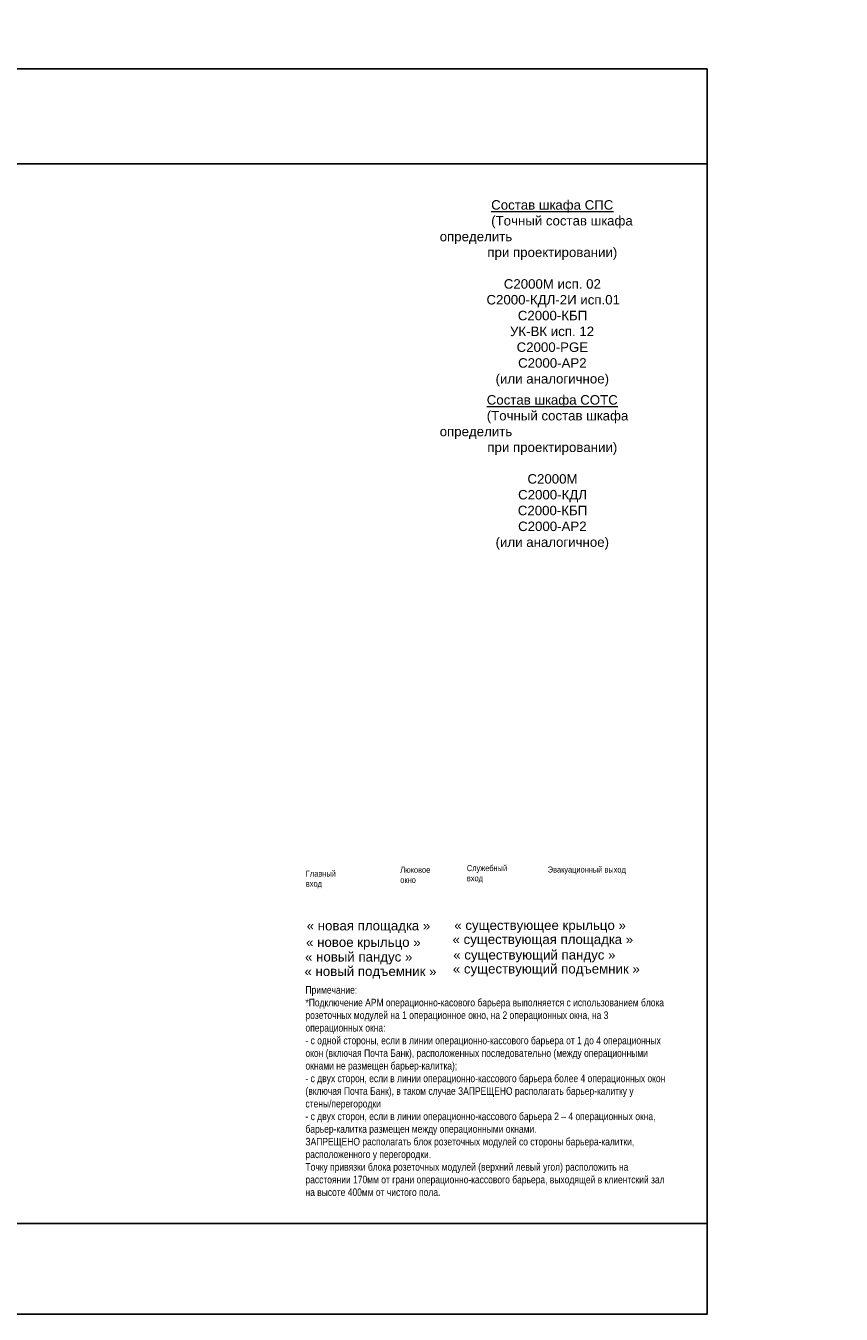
# Model space of a CAD drawing. Header units: millimetres. Extents: x -692150 to 2662533, y -92609 to 65084.
# Tile 93 of 256: x 21671 to 43155, y -57790 to -23815. Entities that reach past the tile are written whole.
import ezdxf
from ezdxf import colors
from ezdxf.entities.mleader import LeaderData, LeaderLine
from ezdxf.math import Vec2, Vec3

# ---------------------------------------------------------------- set-up
doc = ezdxf.new("R2010")
doc.units = ezdxf.units.MM
doc.linetypes.add('HIDDENX2', pattern=[19.05, 12.7, -6.35])
doc.layers.get('Defpoints').update_dxf_attribs({"color": 30})
for name, color, linetype, lineweight in [('06_АР_Размеры план схема', 235, 'Continuous', 0), ('17_АР_Текст', 235, 'Continuous', 0), ('28_РАЗВЕРТКИ', 7, 'Continuous', 0)]:
    doc.layers.add(name, color=color, linetype=linetype, lineweight=lineweight)
doc.styles.add('_ТЕКСТОВЫЙ', font='arial.ttf', dxfattribs={"width": 0.8})
doc.styles.add('HVAC_AEP', font='arial.ttf')
doc.styles.get("Standard").update_dxf_attribs({"font": 'arial.ttf'})

# ---------------------------------------------------------------- blocks, each defined once
blk = doc.blocks.new('_Dot')
at = {"color": 0, "linetype": 'ByBlock', "lineweight": -2}
blk.add_line((-0.5, 0), (-1, 0), dxfattribs=at)
at = {"color": 0, "linetype": 'ByBlock', "const_width": 0.5}
blk.add_lwpolyline([(-0.25, 0, 1), (0.25, 0, 1)], format="xyb", close=True, dxfattribs=at)
blk = doc.blocks.new('_DotSmall')
at = {"color": 0, "linetype": 'ByBlock', "const_width": 0.5}
blk.add_lwpolyline([(-0.0625, 0, 1), (0.0625, 0, 1)], format="xyb", close=True, dxfattribs=at)

msp = doc.modelspace()

# ---------------------------------------------------------------- linework, layer by layer
at = {"layer": '17_АР_Текст', "lineweight": 18}
for points in [[(30439, -45861.7, 0, 500, 0), (30439, -46461.7, 0, 0, 0), (30439, -47427.7, 0, 0, 0)], [(31178.5, -45861.7, 0, 500, 0), (31178.5, -46461.7, 0, 0, 0), (31178.5, -47427.7, 0, 0, 0)], [(32917, -45861.7, 0, 500, 0), (32917, -46461.7, 0, 0, 0), (32917, -47427.7, 0, 0, 0)], [(35146, -45861.7, 0, 500, 0), (35146, -46461.7, 0, 0, 0), (35146, -47427.7, 0, 0, 0)]]:
    msp.add_lwpolyline(points, format="xyseb", dxfattribs=at)
at = {"layer": 'Defpoints', "color": 1}
msp.add_lwpolyline([(-158394.8, -24951.8), (39622.9, -24951.8), (39622.9, -57789.5), (-158394.8, -57789.5)], close=True, dxfattribs=at)
at = {"layer": 'Defpoints'}
for points in [[(39622.9, -27455.1), (-153407.1, -27455.1)], [(39622.9, -55394.4), (-153407.1, -55394.4)]]:
    msp.add_lwpolyline(points, dxfattribs=at)

# ---------------------------------------------------------------- texts
at = {"lineweight": 15, "char_height": 250, "width": 5900, "attachment_point": 4, "style": 'HVAC_AEP'}
for s, insert in [('\\pi1356.03683;{\\LСостав шкафа СПС\\P\\pi96.65757;}(Точный состав шкафа определить \\P\\pi1256.53138;при проектировании)\\P\\pi2950;\\P\\pi1688.65962;С2000М исп. 02\\P\\pi1231.97476;С2000-КДЛ-2И исп.01\\P\\pi2057.691;С2000-КБП\\P\\pi1851.8588;УК-ВК исп. 12\\P\\pi2026.56889;С2000-PGE\\P\\pi2065.10914;C2000-АР2\\P\\pi1472.51023;(или аналогичное)', (32576.2, -30868.2)), ('\\pi1239.05184;{\\LСостав шкафа СОТС\\P\\pi96.65757;}(Точный состав шкафа определить \\P\\pi1256.53138;при проектировании)\\P\\pi2950;\\P\\pi2311.86903;С2000М\\P\\pi2065.10914;С2000-КДЛ\\P\\pi2057.691;С2000-КБП\\P\\pi2065.10914;C2000-АР2\\P\\pi1472.51023;(или аналогичное)', (32576.2, -35592.3))]:
    msp.add_mtext(s, dxfattribs=dict(at, insert=insert))
at = {"color": 240, "true_color": 0xed1f24, "char_height": 250, "attachment_point": 1}
for s, insert, width in [('« новая площадка »\\P', (29071.7, -47418.3), 3368.452), ('« новый пандус »\\P', (29028.2, -48239.5), 2919.552), ('« новое крыльцо »\\P', (29055.3, -47854.3), 3120.276), ('« новый подъемник »\\P', (29013.2, -48621.4), 3603.377)]:
    msp.add_mtext(s, dxfattribs=dict(at, insert=insert, width=width))
at = {"char_height": 250, "attachment_point": 1}
for s, insert, width in [('« существующее крыльцо »\\P', (32961.2, -47406.2), 4697.604), ('« существующая площадка »\\P', (32914.7, -47778.4), 4945.779), ('« существующий пандус »\\P', (32933.3, -48187.5), 4438.148), ('« существующий подъемник »', (32923.5, -48555.2), 5121.973)]:
    msp.add_mtext(s, dxfattribs=dict(at, insert=insert, width=width))
at = {"layer": '17_АР_Текст', "lineweight": 18, "char_height": 160, "attachment_point": 1, "style": '_ТЕКСТОВЫЙ'}
for s, insert, width in [('Главный \\Pвход', (29049.9, -46089.6), 2440.669), ('Люковое\\Pокно', (31537.4, -45990.4), 1989.19), ('Служебный\\Pвход', (33291.4, -45945.7), 1989.19), ('Эвакуационный выход', (35421.7, -45983.1), 1989.19)]:
    msp.add_mtext(s, dxfattribs=dict(at, insert=insert, width=width))
at = {"layer": '17_АР_Текст', "insert": (29039.3, -49137.4), "char_height": 200, "attachment_point": 1, "style": '_ТЕКСТОВЫЙ'}
msp.add_mtext_dynamic_manual_height_columns('{\\C1;\\c395001;Примечание:\\P*Подключение АРМ операционно-касового барьера выполняется с использованием блока розеточных модулей на 1 операционное окно, на 2 операционных окна, на 3 операционных окна:\\P- с одной стороны, если в линии операционно-кассового барьера от 1 до 4 операционных окон (включая Почта Банк), расположенных последовательно (между операционными окнами не размещен барьер-калитка);\\P- с двух сторон, если в линии операционно-кассового барьера более 4 операционных окон (включая Почта Банк), в таком случае ЗАПРЕЩЕНО располагать барьер-калитку у стены/перегородки\\P- с двух сторон, если в линии операционно-кассового барьера 2 – 4 операционных окна, барьер-калитка размещен между операционными окнами.\\PЗАПРЕЩЕНО располагать блок розеточных модулей со стороны барьера-калитки, расположенного у перегородки.\\PТочку привязки блока розеточных модулей (верхний левый угол) расположить на расстоянии 170мм от грани операционно-кассового барьера, выходящей в клиентский зал на высоте 400мм от чистого пола.\\fCalibri|b0|i0|c204|p34;\\P\\P\\P\\fArial|b0|i0|c204|p34;\\P\\P\\P }', width=9508.636, gutter_width=2050.5, heights=[9241.5], dxfattribs=at)

# ---------------------------------------------------------------- leaders
at = {"color": 162, "linetype": 'HIDDENX2', "lineweight": 30, "ltscale": 15, "true_color": 0x002eb8}
ml = msp.add_multileader_mtext('Standard', dxfattribs=at)
ml.set_content('\\pxi-3,l4,t4;Модуль Тип 1.1', color=(0, 46, 184), style='_ТЕКСТОВЫЙ')
ml.set_leader_properties(lineweight=0)
ml.set_arrow_properties(name='DOT')
ml.build(insert=Vec2(0, 0))
ml.multileader.update_dxf_attribs({"text_left_attachment_type": 6, "text_right_attachment_type": 6, "dogleg_length": 0.36, "arrow_head_size": 50, "scale": 100})
ctx = ml.context
ctx.base_point, ctx.scale, ctx.char_height, ctx.arrow_head_size, ctx.landing_gap_size, ctx.plane_origin = Vec3(65996.7, -36931.4), 100, 250, 50, 100, Vec3(52171.1, -31780.7)
ctx.left_attachment, ctx.right_attachment, ctx.text_align_type, ctx.attachment_type = 6, 6, 1, 2
notes = []
notes.append((ctx, [(0, (0, 0, 0), (0, 0), (1, 0), 1, [])]))
ctx.mtext.insert, ctx.mtext.width, ctx.mtext.defined_height, ctx.mtext.alignment, ctx.mtext.flow_direction = Vec3(67071.2, -36607.9), 6846.369, 600.4, 2, 5
ml = msp.add_multileader_mtext('Standard', dxfattribs=at)
ml.set_content('\\pxi-3,l4,t4;Модуль Тип 1.2', color=(0, 46, 184), style='_ТЕКСТОВЫЙ')
ml.set_leader_properties(lineweight=0)
ml.set_arrow_properties(name='DOT')
ml.build(insert=Vec2(0, 0))
ml.multileader.update_dxf_attribs({"text_left_attachment_type": 6, "text_right_attachment_type": 6, "dogleg_length": 0.36, "arrow_head_size": 50, "scale": 100})
ctx = ml.context
ctx.base_point, ctx.scale, ctx.char_height, ctx.arrow_head_size, ctx.landing_gap_size, ctx.plane_origin = Vec3(65992.3, -39013.3), 100, 250, 50, 100, Vec3(52166.7, -33862.6)
ctx.left_attachment, ctx.right_attachment, ctx.text_align_type, ctx.attachment_type = 6, 6, 1, 2
notes.append((ctx, [(0, (0, 0, 0), (0, 0), (1, 0), 1, [])]))
ctx.mtext.insert, ctx.mtext.width, ctx.mtext.defined_height, ctx.mtext.alignment, ctx.mtext.flow_direction = Vec3(67085.1, -38689.8), 6846.369, 600.4, 2, 5
at = {"layer": '06_АР_Размеры план схема'}
ml = msp.add_multileader_mtext('Standard', dxfattribs=at)
ml.set_content('{\\L\\C256;2.1}', color=7, style='_ТЕКСТОВЫЙ')
ml.set_leader_properties(linetype='Continuous', lineweight=0)
ml.set_arrow_properties(name='DOTSMALL')
ml.build(insert=Vec2(0, 0))
ml.multileader.update_dxf_attribs({"has_dogleg": 0, "text_left_attachment_type": 6, "text_right_attachment_type": 6, "dogleg_length": 0, "arrow_head_size": 200})
ctx = ml.context
ctx.base_point, ctx.char_height, ctx.arrow_head_size, ctx.landing_gap_size, ctx.plane_origin = Vec3(94185.5, -43407.5), 150, 200, 50, Vec3(86899.8, -41274.7)
ctx.left_attachment, ctx.right_attachment = 6, 6
notes.append((ctx, [(0, (0, 0, 0), (0, 0), (1, 0), 1, [])]))
ctx.mtext.insert, ctx.mtext.width, ctx.mtext.flow_direction = Vec3(94235.5, -43227.5), 279.995, 5
ml = msp.add_multileader_mtext('Standard', dxfattribs=at)
ml.set_content('{\\L\\C256;10.1}', color=7, style='_ТЕКСТОВЫЙ')
ml.set_leader_properties(linetype='Continuous', lineweight=0)
ml.set_arrow_properties(name='DOTSMALL')
ml.build(insert=Vec2(0, 0))
ml.multileader.update_dxf_attribs({"has_dogleg": 0, "text_left_attachment_type": 6, "text_right_attachment_type": 6, "dogleg_length": 0, "arrow_head_size": 200})
ctx = ml.context
ctx.base_point, ctx.char_height, ctx.arrow_head_size, ctx.landing_gap_size, ctx.plane_origin = Vec3(94930.1, -45712.3), 150, 200, 50, Vec3(87644.4, -43579.5)
ctx.left_attachment, ctx.right_attachment = 6, 6
notes.append((ctx, [(0, (0, 0, 0), (0, 0), (1, 0), 1, [])]))
ctx.mtext.insert, ctx.mtext.width, ctx.mtext.flow_direction = Vec3(94980.1, -45532.3), 3264.108, 5
ml = msp.add_multileader_mtext('Standard', dxfattribs=at)
ml.set_content('{\\L\\C256;4.5}', color=7, style='_ТЕКСТОВЫЙ')
ml.set_leader_properties(linetype='Continuous', lineweight=0)
ml.set_arrow_properties(name='DOTSMALL')
ml.build(insert=Vec2(0, 0))
ml.multileader.update_dxf_attribs({"has_dogleg": 0, "text_left_attachment_type": 6, "text_right_attachment_type": 6, "dogleg_length": 0, "arrow_head_size": 200})
ctx = ml.context
ctx.base_point, ctx.char_height, ctx.arrow_head_size, ctx.landing_gap_size, ctx.plane_origin = Vec3(98183.2, -44697.1), 150, 200, 50, Vec3(90897.5, -42813.2)
ctx.left_attachment, ctx.right_attachment = 6, 6
notes.append((ctx, [(0, (0, 0, 0), (0, 0), (1, 0), 1, [])]))
ctx.mtext.insert, ctx.mtext.width, ctx.mtext.flow_direction = Vec3(98233.2, -44517.1), 628.463, 5
ml = msp.add_multileader_mtext('Standard', dxfattribs=at)
ml.set_content('{\\L\\C256;8.7}', color=7, style='_ТЕКСТОВЫЙ')
ml.set_leader_properties(linetype='Continuous', lineweight=0)
ml.set_arrow_properties(name='DOTSMALL')
ml.build(insert=Vec2(0, 0))
ml.multileader.update_dxf_attribs({"has_dogleg": 0, "text_left_attachment_type": 6, "text_right_attachment_type": 6, "dogleg_length": 0, "arrow_head_size": 200})
ctx = ml.context
ctx.base_point, ctx.char_height, ctx.arrow_head_size, ctx.landing_gap_size, ctx.plane_origin = Vec3(97845.5, -43230.1), 150, 200, 50, Vec3(90559.9, -41447.3)
ctx.left_attachment, ctx.right_attachment = 6, 6
notes.append((ctx, [(0, (0, 0, 0), (0, 0), (1, 0), 1, [])]))
ctx.mtext.insert, ctx.mtext.width, ctx.mtext.defined_height, ctx.mtext.flow_direction = Vec3(97895.5, -43050.1), 399.909, 280.7, 5
at = {"layer": '17_АР_Текст', "lineweight": 18}
ml = msp.add_multileader_mtext('Standard', dxfattribs=at)
ml.set_content('ЦСУ оборудование:\\PМонитор 23,8"\\PСистемный блок (с комплектующими)\\PИсточник бесперебойного питания\\PМышь, клавиатура\\PWeb-камера\\PМФУ лазерный', color=256, style='_ТЕКСТОВЫЙ')
ml.set_leader_properties(lineweight=0)
ml.set_arrow_properties(name='DOT')
ml.build(insert=Vec2(0, 0))
ml.multileader.update_dxf_attribs({"text_left_attachment_type": 6, "text_right_attachment_type": 6, "dogleg_length": 0.36, "arrow_head_size": 50, "scale": 100})
ctx = ml.context
ctx.base_point, ctx.scale, ctx.char_height, ctx.arrow_head_size, ctx.landing_gap_size, ctx.plane_origin = Vec3(-74068.3, -45779.6), 100, 200, 50, 100, Vec3(-68828.3, -40627.4)
ctx.left_attachment, ctx.right_attachment, ctx.attachment_type = 6, 6, 2
notes.append((ctx, [(1, (1, 1, 0), (-74104.3, -45779.6), (1, 0), 36, [(0, [(-74104.3, -44789.7)], 0, [])])]))
ctx.mtext.insert, ctx.mtext.width, ctx.mtext.defined_height, ctx.mtext.flow_direction = Vec3(-73968.3, -45524.1), 5220.324, 815.5, 5
ml = msp.add_multileader_mtext('Standard', dxfattribs=at)
ml.set_content('ЦСУ оборудование:\\PМонитор 23,8"\\PСистемный блок (с комплектующими)\\PИсточник бесперебойного питания\\PМышь, клавиатура\\PWeb-камера\\PМФУ лазерный', color=256, style='_ТЕКСТОВЫЙ')
ml.set_leader_properties(lineweight=0)
ml.set_arrow_properties(name='DOT')
ml.build(insert=Vec2(0, 0))
ml.multileader.update_dxf_attribs({"text_left_attachment_type": 6, "text_right_attachment_type": 6, "dogleg_length": 0.36, "arrow_head_size": 50, "scale": 100})
ctx = ml.context
ctx.base_point, ctx.scale, ctx.char_height, ctx.arrow_head_size, ctx.landing_gap_size, ctx.plane_origin = Vec3(-74068.3, -49557), 100, 200, 50, 100, Vec3(-68828.3, -44334.1)
ctx.left_attachment, ctx.right_attachment, ctx.attachment_type = 6, 6, 2
notes.append((ctx, [(1, (1, 1, 0), (-74104.3, -49557), (1, 0), 36, [(0, [(-74104.3, -48496.4)], 0, [])])]))
ctx.mtext.insert, ctx.mtext.width, ctx.mtext.defined_height, ctx.mtext.flow_direction = Vec3(-73968.3, -49301.5), 5220.324, 815.5, 5
at = {"layer": '28_РАЗВЕРТКИ', "lineweight": 18}
ml = msp.add_multileader_mtext('Standard', dxfattribs=at)
ml.set_content('7', color=256, style='_ТЕКСТОВЫЙ')
ml.set_leader_properties(lineweight=0)
ml.set_arrow_properties(name='DOT')
ml.build(insert=Vec2(0, 0))
ml.multileader.update_dxf_attribs({"text_left_attachment_type": 6, "text_right_attachment_type": 6, "dogleg_length": 0.36, "arrow_head_size": 100, "scale": 100})
ctx = ml.context
ctx.base_point, ctx.scale, ctx.char_height, ctx.arrow_head_size, ctx.landing_gap_size, ctx.plane_origin = Vec3(118482.2, -49392.4), 100, 200, 100, 100, Vec3(112816.3, -50555.1)
ctx.left_attachment, ctx.right_attachment, ctx.text_align_type, ctx.attachment_type = 6, 6, 2, 2
notes.append((ctx, [(1, (1, 1, 0), (118821.8, -49392.4), (-1, 0), 36, [(0, [(118821.8, -50188.3)], 0, [])])]))
ctx.mtext.insert, ctx.mtext.width, ctx.mtext.defined_height, ctx.mtext.alignment, ctx.mtext.flow_direction = Vec3(118685.8, -49152.4), 4162.111, 812.4, 3, 5
ml = msp.add_multileader_mtext('Standard', dxfattribs=at)
ml.set_content('{\\C1;\\c1316095;Маршрутизатор (ШхВ,мм): 267х43,6*}', color=256, style='_ТЕКСТОВЫЙ')
ml.set_leader_properties(color=(255, 10, 10), lineweight=0)
ml.set_arrow_properties(name='DOT')
ml.build(insert=Vec2(0, 0))
ml.multileader.update_dxf_attribs({"text_left_attachment_type": 6, "text_right_attachment_type": 6, "dogleg_length": 0.108, "arrow_head_size": 50, "scale": 100})
ctx = ml.context
ctx.base_point, ctx.scale, ctx.char_height, ctx.arrow_head_size, ctx.landing_gap_size, ctx.plane_origin = Vec3(95571.1, -49217.3), 100, 120, 50, 100, Vec3(106367.4, -49993.4)
ctx.left_attachment, ctx.right_attachment, ctx.text_align_type, ctx.attachment_type = 6, 6, 2, 2
notes.append((ctx, [(0, (1, 1, 0), (97038, -49217.3), (-1, 0), 10.8, [(0, [(97030.3, -50571.1)], 0, [])])]))
ctx.mtext.insert, ctx.mtext.width, ctx.mtext.alignment, ctx.mtext.flow_direction = Vec3(96927.2, -49062), 1601.961, 3, 5
for ctx, leaders in notes:
    for number, flags, end, landing, length, lines in leaders:
        leader = LeaderData()
        leader.index, (leader.has_last_leader_line, leader.has_dogleg_vector, leader.attachment_direction) = number, flags
        leader.last_leader_point, leader.dogleg_vector, leader.dogleg_length = Vec3(end), Vec3(landing), length
        for number, points, colour, breaks in lines:
            line = LeaderLine()
            line.index, line.vertices, line.color, line.breaks = number, Vec3.list(points), colors.encode_raw_color(colour), breaks
            leader.lines.append(line)
        ctx.leaders.append(leader)

doc.saveas('drawing.dxf')
